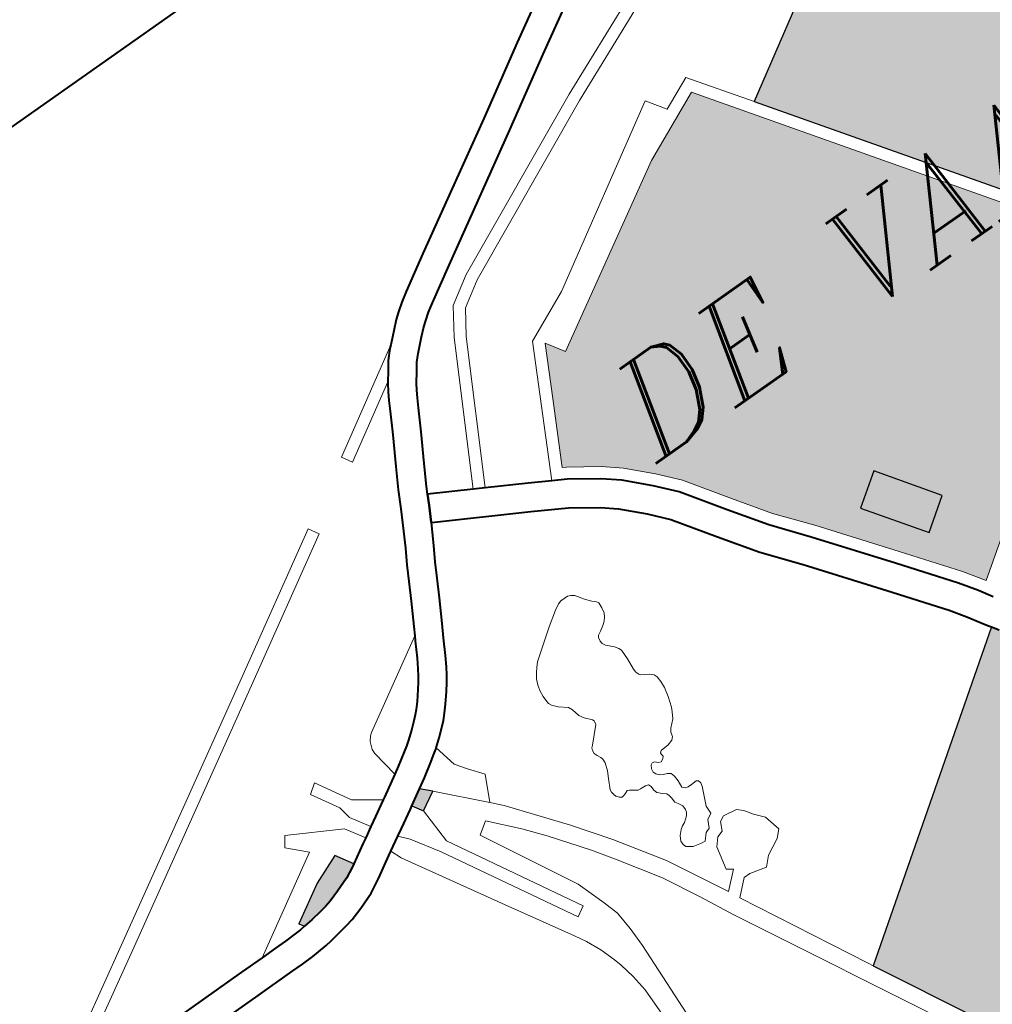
# Model space of a CAD drawing. Header units: metres. Extents: x 149090 to 149776, y 485756 to 486362.
# Tile 81 of 93: x 149567 to 149579, y 486319 to 486331. Entities that reach past the tile are written whole.
import ezdxf

# ---------------------------------------------------------------- set-up
doc = ezdxf.new("R2010")
doc.units = ezdxf.units.M
doc.header["$MEASUREMENT"] = 0
for name, color, linetype, lineweight in [('WVB-alg-onderhoek', 7, 'Continuous', 30), ('WVB-pen-brm-dik 018', 6, 'Continuous', 13), ('WVB-pen-dik 035', 1, 'Continuous', 40), ('WVB-raster-20%', 254, 'Continuous', 30), ('WVB-raster-60%', 253, 'Continuous', 30), ('WVB-tekst-dik 035', 1, 'Continuous', 40)]:
    doc.layers.add(name, color=color, linetype=linetype, lineweight=lineweight)
doc.styles.add('1 200   cursief   0.18', font='ITALICS.shx', dxfattribs={"height": 0.36})

# ---------------------------------------------------------------- blocks, each defined once
blk = doc.blocks.new('INZET')
at = {"layer": 'WVB-raster-20%'}
for points in [[(-0.089831, -0.01951), (-0.089993, -0.019246), (-0.0896, -0.019014), (-0.089361, -0.019252)], [(-0.093839, -0.020141), (-0.093916, -0.020011), (-0.092977, -0.019453), (-0.092229, -0.019149), (-0.091968, -0.019587), (-0.092024, -0.01962), (-0.092037, -0.019627), (-0.09232, -0.019772), (-0.092682, -0.019908), (-0.092972, -0.019998), (-0.09314, -0.020037), (-0.093309, -0.020067), (-0.093596, -0.020114), (-0.09375, -0.020134)], [(-0.07578, -0.021072), (-0.076806, -0.019615), (-0.076017, -0.019059), (-0.074991, -0.020516)]]:
    blk.add_hatch(color=256, dxfattribs=at).paths.add_polyline_path(points)
at = {"layer": 'WVB-raster-60%', "ltscale": 0.5, "extrusion": (0, 0, -1)}
blk.add_hatch(color=256, dxfattribs=at).paths.add_polyline_path([(0.068513, -0.016595), (0.06833, -0.016453), (0.062382, -0.012925), (0.061949, -0.012669), (0.06217, -0.012286), (0.06293, -0.010942), (0.06249, -0.010681), (0.064964, -0.006385), (0.065563, -0.005305), (0.067223, -0.006321), (0.067558, -0.005708), (0.070268, -0.007284), (0.069881, -0.007948), (0.073196, -0.009976)])
at = {"layer": 'WVB-raster-60%'}
h = blk.add_hatch(color=256, dxfattribs=at)
h.paths.add_polyline_path([(-0.075314, -0.022836), (-0.075661, -0.022324), (-0.076645, -0.021031), (-0.077965, -0.019314), (-0.078642, -0.018479), (-0.079252, -0.017601), (-0.079973, -0.016549), (-0.080422, -0.016036), (-0.080987, -0.01547), (-0.081413, -0.015126), (-0.082113, -0.014644), (-0.082201, -0.014594), (-0.08212, -0.014437), (-0.08142, -0.013081), (-0.080796, -0.011872), (-0.080789, -0.011868), (-0.080504, -0.012317), (-0.076083, -0.009712), (-0.074322, -0.008905), (-0.068078, -0.017729)])
h.paths.add_polyline_path([(-0.07578, -0.021072), (-0.076806, -0.019615), (-0.076017, -0.019059), (-0.074991, -0.020516)], flags=16)
blk.add_hatch(color=256, dxfattribs=at).paths.add_polyline_path([(-0.079648, -0.034484), (-0.08056, -0.033173), (-0.080681, -0.032915), (-0.081667, -0.031474), (-0.083013, -0.028955), (-0.075862, -0.023841), (-0.07575, -0.02401), (-0.075595, -0.024235), (-0.075286, -0.02467), (-0.075214, -0.024769), (-0.075107, -0.024914), (-0.074839, -0.025284), (-0.074743, -0.025393), (-0.074621, -0.025509), (-0.074493, -0.025614), (-0.074376, -0.025706), (-0.074283, -0.025765), (-0.074093, -0.025865), (-0.073846, -0.025948), (-0.07368, -0.025989), (-0.073045, -0.026168), (-0.072918, -0.026203), (-0.072719, -0.026266), (-0.072667, -0.026289), (-0.072522, -0.026365), (-0.072411, -0.026444), (-0.072319, -0.026524), (-0.072235, -0.026615), (-0.072055, -0.026857), (-0.071814, -0.027213), (-0.071696, -0.027386), (-0.071383, -0.027809), (-0.071061, -0.028265), (-0.071009, -0.028338), (-0.073001, -0.029768)])
at = {"layer": 'WVB-pen-brm-dik 018'}
for p, q in [((-0.068133, 0), (-0.125202, 0)), ((-0.077107, -0.005452), (-0.075634, -0.004579)), ((-0.075278, -0.005182), (-0.076749, -0.006053)), ((-0.078847, -0.006496), (-0.077107, -0.005452)), ((-0.073516, -0.005809), (-0.076798, -0.007218)), ((-0.076798, -0.007218), (-0.073516, -0.005809)), ((-0.073057, -0.005922), (-0.076674, -0.007491)), ((-0.076674, -0.007491), (-0.073057, -0.005922)), ((-0.076749, -0.006053), (-0.078488, -0.007097)), ((-0.080468, -0.007459), (-0.078847, -0.006496)), ((-0.076798, -0.007218), (-0.081401, -0.009375)), ((-0.081401, -0.009375), (-0.076798, -0.007218)), ((-0.078488, -0.007097), (-0.080112, -0.008062)), ((-0.081969, -0.008342), (-0.080468, -0.007459)), ((-0.076674, -0.007491), (-0.081258, -0.009639)), ((-0.081258, -0.009639), (-0.076674, -0.007491)), ((-0.069881, -0.007948), (-0.073196, -0.009976)), ((-0.080112, -0.008062), (-0.08161, -0.008943)), ((-0.082841, -0.008869), (-0.081969, -0.008342)), ((-0.079735, -0.011056), (-0.075364, -0.008422)), ((-0.075364, -0.008422), (-0.079735, -0.011056)), ((-0.075364, -0.008422), (-0.075045, -0.008906)), ((-0.075045, -0.008906), (-0.075364, -0.008422)), ((-0.075045, -0.008906), (-0.074221, -0.008529)), ((-0.074221, -0.008529), (-0.075045, -0.008906)), ((-0.074221, -0.008529), (-0.073196, -0.009976)), ((-0.073196, -0.009976), (-0.074221, -0.008529)), ((-0.083078, -0.00902), (-0.082841, -0.008869)), ((-0.076083, -0.009712), (-0.074322, -0.008905)), ((-0.074322, -0.008905), (-0.068078, -0.017729)), ((-0.083279, -0.009168), (-0.083078, -0.00902)), ((-0.08161, -0.008943), (-0.082472, -0.009464)), ((-0.083646, -0.00948), (-0.083435, -0.009289)), ((-0.083435, -0.009289), (-0.083279, -0.009168)), ((-0.081401, -0.009375), (-0.082098, -0.009811)), ((-0.082098, -0.009811), (-0.081401, -0.009375)), ((-0.083906, -0.009718), (-0.083646, -0.00948)), ((-0.082683, -0.009598), (-0.082856, -0.009725)), ((-0.082472, -0.009464), (-0.082683, -0.009598)), ((-0.081258, -0.009639), (-0.081885, -0.010031)), ((-0.081885, -0.010031), (-0.081258, -0.009639)), ((-0.086478, -0.011272), (-0.083906, -0.009718)), ((-0.083906, -0.009718), (-0.086478, -0.011272)), ((-0.084172, -0.009995), (-0.083974, -0.009781)), ((-0.083974, -0.009781), (-0.083906, -0.009718)), ((-0.082984, -0.009826), (-0.083174, -0.009997)), ((-0.082856, -0.009725), (-0.082984, -0.009826)), ((-0.082098, -0.009811), (-0.082534, -0.010465)), ((-0.082534, -0.010465), (-0.082098, -0.009811)), ((-0.080504, -0.012317), (-0.076083, -0.009712)), ((-0.084324, -0.010209), (-0.084172, -0.009995)), ((-0.083174, -0.009997), (-0.08348, -0.010278)), ((-0.081885, -0.010031), (-0.082276, -0.010619)), ((-0.082276, -0.010619), (-0.081885, -0.010031)), ((-0.073196, -0.009976), (-0.068513, -0.016595)), ((-0.068513, -0.016595), (-0.073196, -0.009976)), ((-0.084481, -0.010416), (-0.084324, -0.010209)), ((-0.08348, -0.010278), (-0.083628, -0.010437)), ((-0.084481, -0.010416), (-0.086323, -0.011529)), ((-0.086323, -0.011529), (-0.084481, -0.010416)), ((-0.084617, -0.010625), (-0.084504, -0.010447)), ((-0.084504, -0.010447), (-0.084481, -0.010416)), ((-0.082534, -0.010465), (-0.084294, -0.01377)), ((-0.084294, -0.01377), (-0.082534, -0.010465)), ((-0.083628, -0.010437), (-0.08376, -0.010623)), ((-0.084852, -0.011033), (-0.084726, -0.010804)), ((-0.084726, -0.010804), (-0.084617, -0.010625)), ((-0.082276, -0.010619), (-0.084031, -0.013914)), ((-0.084031, -0.013914), (-0.082276, -0.010619)), ((-0.083929, -0.010847), (-0.084022, -0.010994)), ((-0.08376, -0.010623), (-0.083929, -0.010847)), ((-0.085132, -0.011545), (-0.084852, -0.011033)), ((-0.084022, -0.010994), (-0.08412, -0.011155)), ((-0.081015, -0.011642), (-0.079735, -0.011056)), ((-0.079735, -0.011056), (-0.081015, -0.011642)), ((-0.086323, -0.011529), (-0.086478, -0.011272)), ((-0.086478, -0.011272), (-0.086323, -0.011529)), ((-0.08412, -0.011155), (-0.084239, -0.01137)), ((-0.085521, -0.012223), (-0.085132, -0.011545)), ((-0.084239, -0.01137), (-0.084521, -0.011887)), ((-0.082599, -0.014711), (-0.081015, -0.011642)), ((-0.081015, -0.011642), (-0.082599, -0.014711)), ((-0.084521, -0.011887), (-0.084911, -0.012568)), ((-0.08142, -0.013081), (-0.080796, -0.011872)), ((-0.080796, -0.011872), (-0.080789, -0.011868)), ((-0.080789, -0.011868), (-0.080504, -0.012317)), ((-0.091581, -0.014273), (-0.088157, -0.012237)), ((-0.088157, -0.012237), (-0.091581, -0.014273)), ((-0.088157, -0.012237), (-0.088004, -0.012495)), ((-0.088004, -0.012495), (-0.088157, -0.012237)), ((-0.0858, -0.012724), (-0.085521, -0.012223)), ((-0.088004, -0.012495), (-0.091428, -0.014531)), ((-0.091428, -0.014531), (-0.088004, -0.012495)), ((-0.08602, -0.013142), (-0.0858, -0.012724)), ((-0.084911, -0.012568), (-0.085184, -0.013057)), ((-0.086211, -0.013507), (-0.08602, -0.013142)), ((-0.085184, -0.013057), (-0.085275, -0.013231)), ((-0.085275, -0.013231), (-0.084294, -0.01377)), ((-0.08212, -0.014437), (-0.08142, -0.013081)), ((-0.086483, -0.013996), (-0.086211, -0.013507)), ((-0.085601, -0.01385), (-0.085875, -0.014343)), ((-0.083448, -0.015032), (-0.085601, -0.01385)), ((-0.084294, -0.01377), (-0.084031, -0.013914)), ((-0.084031, -0.013914), (-0.083106, -0.014422)), ((-0.08669, -0.014352), (-0.086483, -0.013996)), ((-0.09776, -0.017928), (-0.091581, -0.014273)), ((-0.091581, -0.014273), (-0.09776, -0.017928)), ((-0.086881, -0.014708), (-0.08669, -0.014352)), ((-0.085875, -0.014343), (-0.086079, -0.014693)), ((-0.083106, -0.014422), (-0.082599, -0.014711)), ((-0.082201, -0.014594), (-0.08212, -0.014437)), ((-0.091428, -0.014531), (-0.097608, -0.018186)), ((-0.097608, -0.018186), (-0.091428, -0.014531)), ((-0.087114, -0.015133), (-0.086881, -0.014708)), ((-0.086079, -0.014693), (-0.086267, -0.015045)), ((-0.082599, -0.014711), (-0.082273, -0.014898)), ((-0.082113, -0.014644), (-0.082201, -0.014594)), ((-0.081413, -0.015126), (-0.082113, -0.014644)), ((-0.082273, -0.014898), (-0.081593, -0.015367)), ((-0.087419, -0.01568), (-0.087114, -0.015133)), ((-0.086267, -0.015045), (-0.086502, -0.015472)), ((-0.082646, -0.015491), (-0.083448, -0.015032)), ((-0.080987, -0.01547), (-0.081413, -0.015126)), ((-0.081593, -0.015367), (-0.081188, -0.015694)), ((-0.086502, -0.015472), (-0.086808, -0.016021)), ((-0.082012, -0.015928), (-0.082646, -0.015491)), ((-0.080422, -0.016036), (-0.080987, -0.01547)), ((-0.089759, -0.017208), (-0.087534, -0.015885)), ((-0.087534, -0.015885), (-0.089759, -0.017208)), ((-0.087593, -0.015989), (-0.087534, -0.015885)), ((-0.087534, -0.015885), (-0.087419, -0.01568)), ((-0.081188, -0.015694), (-0.080641, -0.016241)), ((-0.087801, -0.016361), (-0.087593, -0.015989)), ((-0.086808, -0.016021), (-0.086982, -0.016331)), ((-0.081657, -0.016215), (-0.082012, -0.015928)), ((-0.079973, -0.016549), (-0.080422, -0.016036)), ((-0.087934, -0.016584), (-0.087801, -0.016361)), ((-0.086982, -0.016331), (-0.087195, -0.016711)), ((-0.081153, -0.016719), (-0.081657, -0.016215)), ((-0.080641, -0.016241), (-0.080211, -0.016733)), ((-0.088028, -0.016736), (-0.087934, -0.016584)), ((-0.079252, -0.017601), (-0.079973, -0.016549)), ((-0.088227, -0.017005), (-0.088112, -0.016858)), ((-0.088112, -0.016858), (-0.088028, -0.016736)), ((-0.087195, -0.016711), (-0.087335, -0.016947)), ((-0.080765, -0.017163), (-0.081153, -0.016719)), ((-0.080211, -0.016733), (-0.079499, -0.017772)), ((-0.088414, -0.01723), (-0.088227, -0.017005)), ((-0.087441, -0.017119), (-0.087547, -0.017273)), ((-0.087335, -0.016947), (-0.087441, -0.017119)), ((-0.089919, -0.017368), (-0.08983, -0.017263)), ((-0.08983, -0.017263), (-0.089919, -0.017368)), ((-0.08983, -0.017263), (-0.089759, -0.017208)), ((-0.089759, -0.017208), (-0.08983, -0.017263)), ((-0.088546, -0.017378), (-0.088414, -0.01723)), ((-0.087547, -0.017273), (-0.087683, -0.017445)), ((-0.08435, -0.017354), (-0.084718, -0.0176)), ((-0.08435, -0.017354), (-0.084718, -0.0176)), ((-0.084199, -0.01727), (-0.08435, -0.017354)), ((-0.084199, -0.01727), (-0.08435, -0.017354)), ((-0.084112, -0.017246), (-0.084199, -0.01727)), ((-0.084112, -0.017246), (-0.084199, -0.01727)), ((-0.083911, -0.017246), (-0.084112, -0.017246)), ((-0.083911, -0.017246), (-0.084112, -0.017246)), ((-0.083834, -0.017279), (-0.083911, -0.017246)), ((-0.083834, -0.017279), (-0.083911, -0.017246)), ((-0.083757, -0.017333), (-0.083834, -0.017279)), ((-0.083757, -0.017333), (-0.083834, -0.017279)), ((-0.083611, -0.017543), (-0.083757, -0.017333)), ((-0.083611, -0.017543), (-0.083757, -0.017333)), ((-0.080075, -0.018169), (-0.080765, -0.017163)), ((-0.09186, -0.017587), (-0.091615, -0.017412)), ((-0.091615, -0.017412), (-0.09186, -0.017587)), ((-0.091461, -0.018269), (-0.09186, -0.017587)), ((-0.09186, -0.017587), (-0.091461, -0.018269)), ((-0.091615, -0.017412), (-0.09111, -0.018275)), ((-0.09111, -0.018275), (-0.091615, -0.017412)), ((-0.089993, -0.017676), (-0.08999, -0.017556)), ((-0.08999, -0.017556), (-0.089993, -0.017676)), ((-0.08999, -0.017556), (-0.089919, -0.017368)), ((-0.089919, -0.017368), (-0.08999, -0.017556)), ((-0.088928, -0.017728), (-0.088747, -0.017571)), ((-0.088747, -0.017571), (-0.088637, -0.017473)), ((-0.088637, -0.017473), (-0.088546, -0.017378)), ((-0.087683, -0.017445), (-0.087883, -0.017687)), ((-0.084718, -0.0176), (-0.085175, -0.017935)), ((-0.084718, -0.0176), (-0.085175, -0.017935)), ((-0.083494, -0.017687), (-0.083611, -0.017543)), ((-0.083494, -0.017687), (-0.083611, -0.017543)), ((-0.078642, -0.018479), (-0.079252, -0.017601)), ((-0.089886, -0.01837), (-0.089993, -0.017676)), ((-0.089993, -0.017676), (-0.089886, -0.01837)), ((-0.089126, -0.017883), (-0.088928, -0.017728)), ((-0.087883, -0.017687), (-0.088031, -0.017852)), ((-0.083414, -0.017765), (-0.083494, -0.017687)), ((-0.083414, -0.017765), (-0.083494, -0.017687)), ((-0.08338, -0.017825), (-0.083414, -0.017765)), ((-0.08338, -0.017825), (-0.083414, -0.017765)), ((-0.083392, -0.01796), (-0.08338, -0.017825)), ((-0.083392, -0.01796), (-0.08338, -0.017825)), ((-0.079499, -0.017772), (-0.078882, -0.018659)), ((-0.068078, -0.017729), (-0.075314, -0.022836)), ((-0.102, -0.02043), (-0.09776, -0.017928)), ((-0.09776, -0.017928), (-0.102, -0.02043)), ((-0.093126, -0.018293), (-0.09295, -0.01805)), ((-0.09295, -0.01805), (-0.093126, -0.018293)), ((-0.09295, -0.01805), (-0.091657, -0.018753)), ((-0.091657, -0.018753), (-0.09295, -0.01805)), ((-0.089706, -0.018264), (-0.08938, -0.018059)), ((-0.08938, -0.018059), (-0.089256, -0.017971)), ((-0.089256, -0.017971), (-0.089126, -0.017883)), ((-0.088151, -0.017979), (-0.088286, -0.018097)), ((-0.088031, -0.017852), (-0.088151, -0.017979)), ((-0.085175, -0.017935), (-0.08544, -0.018139)), ((-0.085175, -0.017935), (-0.08544, -0.018139)), ((-0.083417, -0.018095), (-0.083392, -0.01796)), ((-0.083417, -0.018095), (-0.083392, -0.01796)), ((-0.097608, -0.018186), (-0.101085, -0.020238)), ((-0.101085, -0.020238), (-0.097608, -0.018186)), ((-0.092691, -0.01873), (-0.093126, -0.018293)), ((-0.093126, -0.018293), (-0.092691, -0.01873)), ((-0.0914, -0.018599), (-0.091461, -0.018269)), ((-0.091461, -0.018269), (-0.0914, -0.018599)), ((-0.09111, -0.018275), (-0.090477, -0.018718)), ((-0.090477, -0.018718), (-0.09111, -0.018275)), ((-0.089886, -0.01837), (-0.089706, -0.018264)), ((-0.088483, -0.018269), (-0.088687, -0.018428)), ((-0.088286, -0.018097), (-0.088483, -0.018269)), ((-0.085536, -0.018241), (-0.085607, -0.018331)), ((-0.085536, -0.018241), (-0.085607, -0.018331)), ((-0.08544, -0.018139), (-0.085536, -0.018241)), ((-0.08544, -0.018139), (-0.085536, -0.018241)), ((-0.083621, -0.018333), (-0.083531, -0.018264)), ((-0.083621, -0.018333), (-0.083531, -0.018264)), ((-0.083531, -0.018264), (-0.083466, -0.018188)), ((-0.083531, -0.018264), (-0.083466, -0.018188)), ((-0.083466, -0.018188), (-0.083417, -0.018095)), ((-0.083466, -0.018188), (-0.083417, -0.018095)), ((-0.079442, -0.01908), (-0.080075, -0.018169)), ((-0.090418, -0.018684), (-0.089886, -0.01837)), ((-0.088857, -0.018545), (-0.08899, -0.018641)), ((-0.088714, -0.01845), (-0.088857, -0.018545)), ((-0.088687, -0.018428), (-0.088714, -0.01845)), ((-0.088554, -0.019011), (-0.088687, -0.018428)), ((-0.088687, -0.018428), (-0.088554, -0.019011)), ((-0.085697, -0.01846), (-0.085762, -0.01861)), ((-0.085697, -0.01846), (-0.085762, -0.01861)), ((-0.085607, -0.018331), (-0.085697, -0.01846)), ((-0.085607, -0.018331), (-0.085697, -0.01846)), ((-0.083896, -0.018603), (-0.08388, -0.01851)), ((-0.083896, -0.018603), (-0.08388, -0.01851)), ((-0.08388, -0.01851), (-0.083846, -0.018459)), ((-0.08388, -0.01851), (-0.083846, -0.018459)), ((-0.083846, -0.018459), (-0.083751, -0.018411)), ((-0.083846, -0.018459), (-0.083751, -0.018411)), ((-0.083751, -0.018411), (-0.083621, -0.018333)), ((-0.083751, -0.018411), (-0.083621, -0.018333)), ((-0.077965, -0.019314), (-0.078642, -0.018479)), ((-0.095132, -0.02017), (-0.092691, -0.01873)), ((-0.092691, -0.01873), (-0.095132, -0.02017)), ((-0.091657, -0.018753), (-0.091363, -0.019231)), ((-0.091363, -0.019231), (-0.091657, -0.018753)), ((-0.091103, -0.019081), (-0.0914, -0.018599)), ((-0.0914, -0.018599), (-0.091103, -0.019081)), ((-0.090869, -0.018945), (-0.090477, -0.018718)), ((-0.090477, -0.018718), (-0.090418, -0.018684)), ((-0.08899, -0.018641), (-0.089342, -0.018862)), ((-0.085802, -0.018763), (-0.085818, -0.01891)), ((-0.085802, -0.018763), (-0.085818, -0.01891)), ((-0.085762, -0.01861), (-0.085802, -0.018763)), ((-0.085762, -0.01861), (-0.085802, -0.018763)), ((-0.08389, -0.018684), (-0.083896, -0.018603)), ((-0.08389, -0.018684), (-0.083896, -0.018603)), ((-0.083846, -0.018756), (-0.08389, -0.018684)), ((-0.083846, -0.018756), (-0.08389, -0.018684)), ((-0.083686, -0.018921), (-0.083846, -0.018756)), ((-0.083686, -0.018921), (-0.083846, -0.018756)), ((-0.078882, -0.018659), (-0.078201, -0.0195)), ((-0.091103, -0.019081), (-0.090869, -0.018945)), ((-0.089342, -0.018862), (-0.0896, -0.019014)), ((-0.0896, -0.019014), (-0.089361, -0.019252)), ((-0.088353, -0.019289), (-0.088554, -0.019011)), ((-0.088554, -0.019011), (-0.088353, -0.019289)), ((-0.085818, -0.01891), (-0.085818, -0.019018)), ((-0.085818, -0.01891), (-0.085818, -0.019018)), ((-0.085818, -0.019018), (-0.085805, -0.019123)), ((-0.085818, -0.019018), (-0.085805, -0.019123)), ((-0.083624, -0.019013), (-0.083686, -0.018921)), ((-0.083624, -0.019013), (-0.083686, -0.018921)), ((-0.083599, -0.019088), (-0.083624, -0.019013)), ((-0.083599, -0.019088), (-0.083624, -0.019013)), ((-0.092977, -0.019453), (-0.092229, -0.019149)), ((-0.092229, -0.019149), (-0.091968, -0.019587)), ((-0.091504, -0.019313), (-0.091363, -0.019231)), ((-0.091363, -0.019231), (-0.091103, -0.019081)), ((-0.090065, -0.019288), (-0.090518, -0.019551)), ((-0.089993, -0.019246), (-0.090065, -0.019288)), ((-0.089831, -0.01951), (-0.089993, -0.019246)), ((-0.089361, -0.019252), (-0.089831, -0.01951)), ((-0.089361, -0.019252), (-0.088381, -0.020281)), ((-0.088381, -0.020281), (-0.089361, -0.019252)), ((-0.088075, -0.019642), (-0.088353, -0.019289)), ((-0.088353, -0.019289), (-0.088075, -0.019642)), ((-0.085805, -0.019123), (-0.085771, -0.019201)), ((-0.085805, -0.019123), (-0.085771, -0.019201)), ((-0.085771, -0.019201), (-0.085663, -0.019324)), ((-0.085771, -0.019201), (-0.085663, -0.019324)), ((-0.083596, -0.019342), (-0.083599, -0.019088)), ((-0.083596, -0.019342), (-0.083599, -0.019088)), ((-0.07875, -0.019934), (-0.079442, -0.01908)), ((-0.093916, -0.020011), (-0.092977, -0.019453)), ((-0.091968, -0.019587), (-0.091504, -0.019313)), ((-0.089791, -0.020437), (-0.089831, -0.01951)), ((-0.089831, -0.01951), (-0.089791, -0.020437)), ((-0.085663, -0.019324), (-0.085465, -0.019486)), ((-0.085663, -0.019324), (-0.085465, -0.019486)), ((-0.085465, -0.019486), (-0.085415, -0.019588)), ((-0.085465, -0.019486), (-0.085415, -0.019588)), ((-0.083621, -0.019635), (-0.083596, -0.019342)), ((-0.083621, -0.019635), (-0.083596, -0.019342)), ((-0.078201, -0.0195), (-0.076883, -0.021214)), ((-0.076645, -0.021031), (-0.077965, -0.019314)), ((-0.090697, -0.019655), (-0.091046, -0.019857)), ((-0.090518, -0.019551), (-0.090697, -0.019655)), ((-0.090697, -0.019655), (-0.090498, -0.019889)), ((-0.090498, -0.019889), (-0.090697, -0.019655)), ((-0.088381, -0.020281), (-0.088075, -0.019642)), ((-0.088075, -0.019642), (-0.088381, -0.020281)), ((-0.085415, -0.019588), (-0.085369, -0.019795)), ((-0.085415, -0.019588), (-0.085369, -0.019795)), ((-0.083621, -0.019731), (-0.083621, -0.019635)), ((-0.083621, -0.019731), (-0.083621, -0.019635)), ((-0.083587, -0.019812), (-0.083621, -0.019731)), ((-0.083587, -0.019812), (-0.083621, -0.019731)), ((-0.093839, -0.020141), (-0.093916, -0.020011)), ((-0.091151, -0.019917), (-0.091668, -0.020223)), ((-0.091046, -0.019857), (-0.091151, -0.019917)), ((-0.091046, -0.019857), (-0.090941, -0.020134)), ((-0.090941, -0.020134), (-0.091046, -0.019857)), ((-0.090498, -0.019889), (-0.090052, -0.020584)), ((-0.090052, -0.020584), (-0.090498, -0.019889)), ((-0.085369, -0.019795), (-0.085301, -0.019915)), ((-0.085369, -0.019795), (-0.085301, -0.019915)), ((-0.085301, -0.019915), (-0.085162, -0.020071)), ((-0.085301, -0.019915), (-0.085162, -0.020071)), ((-0.083553, -0.019854), (-0.083587, -0.019812)), ((-0.083553, -0.019854), (-0.083587, -0.019812)), ((-0.083478, -0.019899), (-0.083553, -0.019854)), ((-0.083478, -0.019899), (-0.083553, -0.019854)), ((-0.083373, -0.019965), (-0.083478, -0.019899)), ((-0.083373, -0.019965), (-0.083478, -0.019899)), ((-0.08329, -0.020046), (-0.083373, -0.019965)), ((-0.08329, -0.020046), (-0.083373, -0.019965)), ((-0.077439, -0.021639), (-0.07875, -0.019934)), ((-0.098034, -0.020178), (-0.095744, -0.02017)), ((-0.095744, -0.02017), (-0.095132, -0.02017)), ((-0.095132, -0.02017), (-0.094732, -0.02017)), ((-0.094732, -0.02017), (-0.094424, -0.02017)), ((-0.094424, -0.02017), (-0.094132, -0.020162)), ((-0.094132, -0.020162), (-0.093966, -0.020152)), ((-0.093966, -0.020152), (-0.093839, -0.020141)), ((-0.091699, -0.020241), (-0.092037, -0.020414)), ((-0.091668, -0.020223), (-0.091699, -0.020241)), ((-0.090941, -0.020134), (-0.089568, -0.022454)), ((-0.089568, -0.022454), (-0.090941, -0.020134)), ((-0.085156, -0.020212), (-0.085514, -0.020578)), ((-0.085156, -0.020212), (-0.085514, -0.020578)), ((-0.085162, -0.020071), (-0.085143, -0.020119)), ((-0.085162, -0.020071), (-0.085143, -0.020119)), ((-0.085143, -0.020119), (-0.085156, -0.020212)), ((-0.085143, -0.020119), (-0.085156, -0.020212)), ((-0.083259, -0.020123), (-0.08329, -0.020046)), ((-0.083259, -0.020123), (-0.08329, -0.020046)), ((-0.083247, -0.02027), (-0.083259, -0.020123)), ((-0.083247, -0.02027), (-0.083259, -0.020123)), ((-0.092037, -0.020414), (-0.092455, -0.02057)), ((-0.087971, -0.023668), (-0.089791, -0.020437)), ((-0.089791, -0.020437), (-0.087971, -0.023668)), ((-0.088133, -0.020542), (-0.088381, -0.020281)), ((-0.088381, -0.020281), (-0.088133, -0.020542)), ((-0.083312, -0.020672), (-0.083259, -0.020441)), ((-0.083312, -0.020672), (-0.083259, -0.020441)), ((-0.083259, -0.020441), (-0.083247, -0.02027)), ((-0.083259, -0.020441), (-0.083247, -0.02027)), ((-0.093, -0.020723), (-0.093191, -0.020757)), ((-0.09279, -0.020675), (-0.093, -0.020723)), ((-0.092455, -0.02057), (-0.09279, -0.020675)), ((-0.090052, -0.020584), (-0.088232, -0.023815)), ((-0.088232, -0.023815), (-0.090052, -0.020584)), ((-0.089038, -0.020798), (-0.088728, -0.020588)), ((-0.088728, -0.020588), (-0.089038, -0.020798)), ((-0.088728, -0.020588), (-0.088113, -0.021253)), ((-0.088113, -0.021253), (-0.088728, -0.020588)), ((-0.087089, -0.021874), (-0.088133, -0.020542)), ((-0.088133, -0.020542), (-0.087089, -0.021874)), ((-0.085594, -0.020686), (-0.085597, -0.02077)), ((-0.085594, -0.020686), (-0.085597, -0.02077)), ((-0.085566, -0.020623), (-0.085594, -0.020686)), ((-0.085566, -0.020623), (-0.085594, -0.020686)), ((-0.085514, -0.020578), (-0.085566, -0.020623)), ((-0.085514, -0.020578), (-0.085566, -0.020623)), ((-0.083395, -0.020933), (-0.083312, -0.020672)), ((-0.083395, -0.020933), (-0.083312, -0.020672)), ((-0.095743, -0.02087), (-0.098029, -0.020878)), ((-0.094732, -0.02087), (-0.095743, -0.02087)), ((-0.094415, -0.02087), (-0.094732, -0.02087)), ((-0.094101, -0.020862), (-0.094415, -0.02087)), ((-0.093916, -0.02085), (-0.094101, -0.020862)), ((-0.093676, -0.02083), (-0.093916, -0.02085)), ((-0.093495, -0.020807), (-0.093676, -0.02083)), ((-0.093191, -0.020757), (-0.093495, -0.020807)), ((-0.087766, -0.023158), (-0.089038, -0.020798)), ((-0.089038, -0.020798), (-0.087766, -0.023158)), ((-0.085597, -0.02077), (-0.085573, -0.020851)), ((-0.085597, -0.02077), (-0.085573, -0.020851)), ((-0.085573, -0.020851), (-0.085523, -0.020941)), ((-0.085573, -0.020851), (-0.085523, -0.020941)), ((-0.085523, -0.020941), (-0.085505, -0.021004)), ((-0.085523, -0.020941), (-0.085505, -0.021004)), ((-0.083454, -0.021038), (-0.083395, -0.020933)), ((-0.083454, -0.021038), (-0.083395, -0.020933)), ((-0.085517, -0.021112), (-0.085582, -0.021304)), ((-0.085517, -0.021112), (-0.085582, -0.021304)), ((-0.085505, -0.021004), (-0.085517, -0.021112)), ((-0.085505, -0.021004), (-0.085517, -0.021112)), ((-0.083707, -0.021344), (-0.08354, -0.021185)), ((-0.083707, -0.021344), (-0.08354, -0.021185)), ((-0.08354, -0.021185), (-0.083454, -0.021038)), ((-0.08354, -0.021185), (-0.083454, -0.021038)), ((-0.076883, -0.021214), (-0.075905, -0.022499)), ((-0.075661, -0.022324), (-0.076645, -0.021031)), ((-0.088113, -0.021253), (-0.087703, -0.021753)), ((-0.087703, -0.021753), (-0.088113, -0.021253)), ((-0.085582, -0.021304), (-0.085669, -0.021472)), ((-0.085582, -0.021304), (-0.085669, -0.021472)), ((-0.083793, -0.021533), (-0.083763, -0.021428)), ((-0.083793, -0.021533), (-0.083763, -0.021428)), ((-0.083763, -0.021428), (-0.083707, -0.021344)), ((-0.083763, -0.021428), (-0.083707, -0.021344)), ((-0.085669, -0.021472), (-0.085795, -0.021721)), ((-0.085669, -0.021472), (-0.085795, -0.021721)), ((-0.084266, -0.021692), (-0.084223, -0.021656)), ((-0.084266, -0.021692), (-0.084223, -0.021656)), ((-0.084266, -0.02174), (-0.084266, -0.021692)), ((-0.084266, -0.02174), (-0.084266, -0.021692)), ((-0.084223, -0.021656), (-0.084, -0.021644)), ((-0.084223, -0.021656), (-0.084, -0.021644)), ((-0.084, -0.021644), (-0.083861, -0.021602)), ((-0.084, -0.021644), (-0.083861, -0.021602)), ((-0.083861, -0.021602), (-0.083793, -0.021533)), ((-0.083861, -0.021602), (-0.083793, -0.021533)), ((-0.076473, -0.022909), (-0.077439, -0.021639)), ((-0.087703, -0.021753), (-0.087021, -0.022664)), ((-0.087021, -0.022664), (-0.087703, -0.021753)), ((-0.086437, -0.022754), (-0.087089, -0.021874)), ((-0.087089, -0.021874), (-0.086437, -0.022754)), ((-0.085795, -0.021721), (-0.085805, -0.02179)), ((-0.085795, -0.021721), (-0.085805, -0.02179)), ((-0.085805, -0.02179), (-0.085789, -0.021865)), ((-0.085805, -0.02179), (-0.085789, -0.021865)), ((-0.085789, -0.021865), (-0.085771, -0.021931)), ((-0.085789, -0.021865), (-0.085771, -0.021931)), ((-0.085771, -0.021931), (-0.085715, -0.021996)), ((-0.085771, -0.021931), (-0.085715, -0.021996)), ((-0.084684, -0.021977), (-0.084668, -0.021887)), ((-0.084684, -0.021977), (-0.084668, -0.021887)), ((-0.084668, -0.021887), (-0.084619, -0.0218)), ((-0.084668, -0.021887), (-0.084619, -0.0218)), ((-0.084619, -0.0218), (-0.084572, -0.021779)), ((-0.084619, -0.0218), (-0.084572, -0.021779)), ((-0.084572, -0.021779), (-0.084504, -0.021797)), ((-0.084572, -0.021779), (-0.084504, -0.021797)), ((-0.084504, -0.021797), (-0.084445, -0.021851)), ((-0.084504, -0.021797), (-0.084445, -0.021851)), ((-0.084445, -0.021851), (-0.084374, -0.021881)), ((-0.084445, -0.021851), (-0.084374, -0.021881)), ((-0.084374, -0.021881), (-0.0843, -0.021845)), ((-0.084374, -0.021881), (-0.0843, -0.021845)), ((-0.0843, -0.021845), (-0.08426, -0.0218)), ((-0.0843, -0.021845), (-0.08426, -0.0218)), ((-0.08426, -0.0218), (-0.084266, -0.02174)), ((-0.08426, -0.0218), (-0.084266, -0.02174)), ((-0.085715, -0.021996), (-0.085659, -0.022035)), ((-0.085715, -0.021996), (-0.085659, -0.022035)), ((-0.085659, -0.022035), (-0.08561, -0.022035)), ((-0.085659, -0.022035), (-0.08561, -0.022035)), ((-0.08561, -0.022035), (-0.085554, -0.022014)), ((-0.08561, -0.022035), (-0.085554, -0.022014)), ((-0.085554, -0.022014), (-0.085464, -0.021972)), ((-0.085554, -0.022014), (-0.085464, -0.021972)), ((-0.085464, -0.021972), (-0.085409, -0.022005)), ((-0.085464, -0.021972), (-0.085409, -0.022005)), ((-0.085409, -0.022005), (-0.085242, -0.022125)), ((-0.085409, -0.022005), (-0.085242, -0.022125)), ((-0.085242, -0.022125), (-0.085171, -0.022131)), ((-0.085242, -0.022125), (-0.085171, -0.022131)), ((-0.085171, -0.022131), (-0.085029, -0.02214)), ((-0.085171, -0.022131), (-0.085029, -0.02214)), ((-0.085029, -0.02214), (-0.084961, -0.022164)), ((-0.085029, -0.02214), (-0.084961, -0.022164)), ((-0.084961, -0.022164), (-0.084927, -0.022233)), ((-0.084961, -0.022164), (-0.084927, -0.022233)), ((-0.084659, -0.022049), (-0.084684, -0.021977)), ((-0.084659, -0.022049), (-0.084684, -0.021977)), ((-0.0846, -0.022118), (-0.084659, -0.022049)), ((-0.0846, -0.022118), (-0.084659, -0.022049)), ((-0.084517, -0.022166), (-0.0846, -0.022118)), ((-0.084517, -0.022166), (-0.0846, -0.022118)), ((-0.084411, -0.022205), (-0.084517, -0.022166)), ((-0.084411, -0.022205), (-0.084517, -0.022166)), ((-0.084927, -0.022233), (-0.084924, -0.022346)), ((-0.084927, -0.022233), (-0.084924, -0.022346)), ((-0.084924, -0.022346), (-0.084896, -0.022436)), ((-0.084924, -0.022346), (-0.084896, -0.022436)), ((-0.084343, -0.022259), (-0.084411, -0.022205)), ((-0.084343, -0.022259), (-0.084411, -0.022205)), ((-0.084313, -0.022358), (-0.084343, -0.022259)), ((-0.084313, -0.022358), (-0.084343, -0.022259)), ((-0.084309, -0.022505), (-0.084313, -0.022358)), ((-0.084309, -0.022505), (-0.084313, -0.022358)), ((-0.075314, -0.022836), (-0.075661, -0.022324)), ((-0.089568, -0.022454), (-0.089517, -0.02254)), ((-0.089517, -0.02254), (-0.089568, -0.022454)), ((-0.089517, -0.02254), (-0.089262, -0.022971)), ((-0.089262, -0.022971), (-0.089517, -0.02254)), ((-0.087021, -0.022664), (-0.086642, -0.023225)), ((-0.086642, -0.023225), (-0.087021, -0.022664)), ((-0.084896, -0.022436), (-0.084801, -0.022535)), ((-0.084896, -0.022436), (-0.084801, -0.022535)), ((-0.084801, -0.022535), (-0.08472, -0.022604)), ((-0.084801, -0.022535), (-0.08472, -0.022604)), ((-0.08472, -0.022604), (-0.084689, -0.022669)), ((-0.08472, -0.022604), (-0.084689, -0.022669)), ((-0.084689, -0.022669), (-0.084677, -0.02275)), ((-0.084689, -0.022669), (-0.084677, -0.02275)), ((-0.084325, -0.022683), (-0.084309, -0.022505)), ((-0.084325, -0.022683), (-0.084309, -0.022505)), ((-0.075905, -0.022499), (-0.075612, -0.02293)), ((-0.085667, -0.023931), (-0.086437, -0.022754)), ((-0.086437, -0.022754), (-0.085667, -0.023931)), ((-0.084677, -0.02275), (-0.084671, -0.022882)), ((-0.084677, -0.02275), (-0.084671, -0.022882)), ((-0.084671, -0.022882), (-0.084624, -0.02296)), ((-0.084671, -0.022882), (-0.084624, -0.02296)), ((-0.084266, -0.022737), (-0.084325, -0.022683)), ((-0.084266, -0.022737), (-0.084325, -0.022683)), ((-0.084192, -0.022764), (-0.084266, -0.022737)), ((-0.084192, -0.022764), (-0.084266, -0.022737)), ((-0.08409, -0.022764), (-0.084192, -0.022764)), ((-0.08409, -0.022764), (-0.084192, -0.022764)), ((-0.083944, -0.022755), (-0.08409, -0.022764)), ((-0.083944, -0.022755), (-0.08409, -0.022764)), ((-0.083898, -0.022794), (-0.083944, -0.022755)), ((-0.083898, -0.022794), (-0.083944, -0.022755)), ((-0.083901, -0.022947), (-0.08388, -0.022866)), ((-0.083901, -0.022947), (-0.08388, -0.022866)), ((-0.08388, -0.022866), (-0.083898, -0.022794)), ((-0.08388, -0.022866), (-0.083898, -0.022794)), ((-0.076211, -0.023294), (-0.076473, -0.022909)), ((-0.089262, -0.022971), (-0.088569, -0.024142)), ((-0.088569, -0.024142), (-0.089262, -0.022971)), ((-0.084624, -0.02296), (-0.084569, -0.023071)), ((-0.084624, -0.02296), (-0.084569, -0.023071)), ((-0.084569, -0.023071), (-0.084563, -0.023182)), ((-0.084569, -0.023071), (-0.084563, -0.023182)), ((-0.084105, -0.023403), (-0.083901, -0.022947)), ((-0.084105, -0.023403), (-0.083901, -0.022947)), ((-0.075612, -0.02293), (-0.075405, -0.023267)), ((-0.087508, -0.023902), (-0.087766, -0.023158)), ((-0.087766, -0.023158), (-0.087508, -0.023902)), ((-0.086642, -0.023225), (-0.08599, -0.024226)), ((-0.08599, -0.024226), (-0.086642, -0.023225)), ((-0.084704, -0.023373), (-0.084769, -0.023424)), ((-0.084704, -0.023373), (-0.084769, -0.023424)), ((-0.084634, -0.023317), (-0.084704, -0.023373)), ((-0.084634, -0.023317), (-0.084704, -0.023373)), ((-0.084581, -0.023245), (-0.084634, -0.023317)), ((-0.084581, -0.023245), (-0.084634, -0.023317)), ((-0.084563, -0.023182), (-0.084581, -0.023245)), ((-0.084563, -0.023182), (-0.084581, -0.023245)), ((-0.076014, -0.023617), (-0.076211, -0.023294)), ((-0.085033, -0.023625), (-0.085107, -0.023745)), ((-0.085033, -0.023625), (-0.085107, -0.023745)), ((-0.084933, -0.02352), (-0.085033, -0.023625)), ((-0.084933, -0.02352), (-0.085033, -0.023625)), ((-0.084856, -0.023463), (-0.084933, -0.02352)), ((-0.084856, -0.023463), (-0.084933, -0.02352)), ((-0.084769, -0.023424), (-0.084856, -0.023463)), ((-0.084769, -0.023424), (-0.084856, -0.023463)), ((-0.084256, -0.023698), (-0.084108, -0.023616)), ((-0.084256, -0.023698), (-0.084108, -0.023616)), ((-0.084108, -0.023616), (-0.084105, -0.023403)), ((-0.084108, -0.023616), (-0.084105, -0.023403)), ((-0.075904, -0.023778), (-0.076014, -0.023617)), ((-0.088232, -0.023815), (-0.087971, -0.023668)), ((-0.087971, -0.023668), (-0.088232, -0.023815)), ((-0.085107, -0.023745), (-0.085107, -0.023847)), ((-0.085107, -0.023745), (-0.085107, -0.023847)), ((-0.085107, -0.023847), (-0.085082, -0.023928)), ((-0.085107, -0.023847), (-0.085082, -0.023928)), ((-0.08435, -0.023887), (-0.084256, -0.023698)), ((-0.08435, -0.023887), (-0.084256, -0.023698)), ((-0.083893, -0.02384), (-0.084029, -0.023915)), ((-0.084029, -0.023915), (-0.083893, -0.02384)), ((-0.083544, -0.0239), (-0.083893, -0.02384)), ((-0.083893, -0.02384), (-0.083544, -0.0239)), ((-0.083013, -0.028955), (-0.075862, -0.023841)), ((-0.075862, -0.023841), (-0.075904, -0.023778)), ((-0.087387, -0.024296), (-0.087508, -0.023902)), ((-0.087508, -0.023902), (-0.087387, -0.024296)), ((-0.084858, -0.025429), (-0.085667, -0.023931)), ((-0.085667, -0.023931), (-0.084858, -0.025429)), ((-0.085082, -0.023928), (-0.085023, -0.02397)), ((-0.085082, -0.023928), (-0.085023, -0.02397)), ((-0.085023, -0.02397), (-0.084931, -0.024027)), ((-0.085023, -0.02397), (-0.084931, -0.024027)), ((-0.084931, -0.024027), (-0.084717, -0.024078)), ((-0.084931, -0.024027), (-0.084717, -0.024078)), ((-0.084717, -0.024078), (-0.084618, -0.024089)), ((-0.084717, -0.024078), (-0.084618, -0.024089)), ((-0.084618, -0.024089), (-0.084474, -0.023932)), ((-0.084618, -0.024089), (-0.084474, -0.023932)), ((-0.084474, -0.023932), (-0.08435, -0.023887)), ((-0.084474, -0.023932), (-0.08435, -0.023887)), ((-0.084029, -0.023915), (-0.084135, -0.024128)), ((-0.084135, -0.024128), (-0.084029, -0.023915)), ((-0.083407, -0.024022), (-0.083544, -0.0239)), ((-0.083544, -0.0239), (-0.083407, -0.024022)), ((-0.083271, -0.024234), (-0.083407, -0.024022)), ((-0.083407, -0.024022), (-0.083271, -0.024234)), ((-0.088569, -0.024142), (-0.088408, -0.024426)), ((-0.088408, -0.024426), (-0.088569, -0.024142)), ((-0.087356, -0.024782), (-0.087387, -0.024296)), ((-0.087387, -0.024296), (-0.087356, -0.024782)), ((-0.08599, -0.024226), (-0.085505, -0.025136)), ((-0.085505, -0.025136), (-0.08599, -0.024226)), ((-0.084302, -0.024188), (-0.084469, -0.024371)), ((-0.084469, -0.024371), (-0.084302, -0.024188)), ((-0.084135, -0.024128), (-0.084302, -0.024188)), ((-0.084302, -0.024188), (-0.084135, -0.024128)), ((-0.083074, -0.024462), (-0.083271, -0.024234)), ((-0.083271, -0.024234), (-0.083074, -0.024462)), ((-0.088408, -0.024426), (-0.088243, -0.024796)), ((-0.088243, -0.024796), (-0.088408, -0.024426)), ((-0.084469, -0.024371), (-0.08459, -0.024947)), ((-0.08459, -0.024947), (-0.084469, -0.024371)), ((-0.082968, -0.024886), (-0.083074, -0.024462)), ((-0.083074, -0.024462), (-0.082968, -0.024886)), ((-0.088243, -0.024796), (-0.088111, -0.025174)), ((-0.088111, -0.025174), (-0.088243, -0.024796)), ((-0.087341, -0.025297), (-0.087356, -0.024782)), ((-0.087356, -0.024782), (-0.087341, -0.025297)), ((-0.084447, -0.025048), (-0.084858, -0.025429)), ((-0.084858, -0.025429), (-0.084447, -0.025048)), ((-0.08459, -0.024947), (-0.084447, -0.025048)), ((-0.084447, -0.025048), (-0.08459, -0.024947)), ((-0.083544, -0.025266), (-0.083135, -0.025053)), ((-0.083135, -0.025053), (-0.083544, -0.025266)), ((-0.083135, -0.025053), (-0.082968, -0.024886)), ((-0.082968, -0.024886), (-0.083135, -0.025053)), ((-0.088111, -0.025174), (-0.088049, -0.02539)), ((-0.088049, -0.02539), (-0.088111, -0.025174)), ((-0.087462, -0.028402), (-0.087341, -0.025297)), ((-0.087341, -0.025297), (-0.087462, -0.028402)), ((-0.085505, -0.025136), (-0.08508, -0.025971)), ((-0.08508, -0.025971), (-0.085505, -0.025136)), ((-0.083756, -0.025478), (-0.083544, -0.025266)), ((-0.083544, -0.025266), (-0.083756, -0.025478)), ((-0.088049, -0.02539), (-0.087966, -0.025782)), ((-0.087966, -0.025782), (-0.088049, -0.02539)), ((-0.084725, -0.025715), (-0.084348, -0.025372)), ((-0.084348, -0.025372), (-0.084725, -0.025715)), ((-0.084348, -0.025372), (-0.084181, -0.025372)), ((-0.084181, -0.025372), (-0.084348, -0.025372)), ((-0.084181, -0.025372), (-0.083756, -0.025478)), ((-0.083756, -0.025478), (-0.084181, -0.025372)), ((-0.087966, -0.025782), (-0.087915, -0.026221)), ((-0.087915, -0.026221), (-0.087966, -0.025782)), ((-0.083076, -0.028837), (-0.084725, -0.025715)), ((-0.084725, -0.025715), (-0.083076, -0.028837)), ((-0.08508, -0.025971), (-0.082082, -0.031556)), ((-0.082082, -0.031556), (-0.08508, -0.025971)), ((-0.087915, -0.026221), (-0.08792, -0.027053)), ((-0.08792, -0.027053), (-0.087915, -0.026221)), ((-0.083013, -0.028955), (-0.083076, -0.028837)), ((-0.083076, -0.028837), (-0.083013, -0.028955)), ((-0.081667, -0.031474), (-0.083013, -0.028955))]:
    blk.add_line(p, q, dxfattribs=at)
at = {"layer": 'WVB-pen-dik 035', "flags": 128}
for points in [[(-0.068133, 0), (-0.068331, -0.000142), (-0.068626, -0.000349), (-0.06907, -0.000656), (-0.069376, -0.000859), (-0.070901, -0.001787), (-0.072015, -0.002436), (-0.073141, -0.003101), (-0.074251, -0.003762), (-0.075634, -0.004579), (-0.077107, -0.005452), (-0.078847, -0.006496), (-0.080468, -0.007459), (-0.081969, -0.008342), (-0.082841, -0.008869), (-0.083078, -0.00902), (-0.083279, -0.009168), (-0.083435, -0.009289), (-0.083646, -0.00948), (-0.083906, -0.009718)], [(-0.085275, -0.013231), (-0.085184, -0.013057), (-0.084911, -0.012568), (-0.084521, -0.011887), (-0.084239, -0.01137), (-0.08412, -0.011155), (-0.084022, -0.010994), (-0.083929, -0.010847), (-0.08376, -0.010623), (-0.083628, -0.010437), (-0.08348, -0.010278), (-0.083174, -0.009997), (-0.082984, -0.009826), (-0.082856, -0.009725), (-0.082683, -0.009598), (-0.082472, -0.009464), (-0.08161, -0.008943), (-0.080112, -0.008062), (-0.078488, -0.007097), (-0.076749, -0.006053), (-0.075278, -0.005182)], [(-0.083906, -0.009718), (-0.083974, -0.009781), (-0.084172, -0.009995), (-0.084324, -0.010209), (-0.084481, -0.010416)], [(-0.084481, -0.010416), (-0.084504, -0.010447), (-0.084617, -0.010625), (-0.084726, -0.010804), (-0.084852, -0.011033), (-0.085132, -0.011545), (-0.085521, -0.012223), (-0.0858, -0.012724), (-0.08602, -0.013142)], [(-0.08602, -0.013142), (-0.086211, -0.013507), (-0.086483, -0.013996), (-0.08669, -0.014352), (-0.086881, -0.014708)], [(-0.0854, -0.013468), (-0.085275, -0.013231)], [(-0.085275, -0.013231), (-0.0854, -0.013468)], [(-0.084294, -0.01377), (-0.085275, -0.013231)], [(-0.085601, -0.01385), (-0.085595, -0.013839), (-0.0854, -0.013468)], [(-0.0854, -0.013468), (-0.085595, -0.013839), (-0.085601, -0.01385)], [(-0.086267, -0.015045), (-0.086079, -0.014693), (-0.085875, -0.014343), (-0.085601, -0.01385)], [(-0.085601, -0.01385), (-0.083448, -0.015032), (-0.082646, -0.015491), (-0.082012, -0.015928), (-0.081657, -0.016215), (-0.081153, -0.016719), (-0.080765, -0.017163), (-0.080075, -0.018169), (-0.079442, -0.01908), (-0.07875, -0.019934), (-0.077439, -0.021639), (-0.076473, -0.022909), (-0.076211, -0.023294)], [(-0.084031, -0.013914), (-0.084294, -0.01377)], [(-0.082599, -0.014711), (-0.083106, -0.014422), (-0.084031, -0.013914)], [(-0.086881, -0.014708), (-0.087114, -0.015133), (-0.087419, -0.01568), (-0.087534, -0.015885)], [(-0.075612, -0.02293), (-0.075905, -0.022499), (-0.076883, -0.021214), (-0.078201, -0.0195), (-0.078882, -0.018659), (-0.079499, -0.017772), (-0.080211, -0.016733), (-0.080641, -0.016241), (-0.081188, -0.015694), (-0.081593, -0.015367), (-0.082273, -0.014898), (-0.082599, -0.014711)], [(-0.086982, -0.016331), (-0.086808, -0.016021), (-0.086502, -0.015472), (-0.086267, -0.015045)], [(-0.087534, -0.015885), (-0.087593, -0.015989)], [(-0.087593, -0.015989), (-0.087801, -0.016361), (-0.087934, -0.016584), (-0.088028, -0.016736), (-0.088112, -0.016858), (-0.088227, -0.017005), (-0.088414, -0.01723), (-0.088546, -0.017378), (-0.088637, -0.017473), (-0.088747, -0.017571), (-0.088928, -0.017728), (-0.089126, -0.017883), (-0.089256, -0.017971), (-0.08938, -0.018059), (-0.089706, -0.018264), (-0.089886, -0.01837)], [(-0.088687, -0.018428), (-0.088483, -0.018269), (-0.088286, -0.018097), (-0.088151, -0.017979), (-0.088031, -0.017852), (-0.087883, -0.017687), (-0.087683, -0.017445), (-0.087547, -0.017273), (-0.087441, -0.017119), (-0.087335, -0.016947), (-0.087195, -0.016711), (-0.086982, -0.016331)], [(-0.089886, -0.01837), (-0.090418, -0.018684), (-0.090477, -0.018718)], [(-0.0896, -0.019014), (-0.089342, -0.018862), (-0.08899, -0.018641), (-0.088857, -0.018545), (-0.088714, -0.01845), (-0.088687, -0.018428)], [(-0.090477, -0.018718), (-0.090869, -0.018945), (-0.091103, -0.019081)], [(-0.089993, -0.019246), (-0.0896, -0.019014)], [(-0.091363, -0.019231), (-0.091504, -0.019313), (-0.091968, -0.019587)], [(-0.091103, -0.019081), (-0.091363, -0.019231)], [(-0.090697, -0.019655), (-0.090518, -0.019551), (-0.090065, -0.019288), (-0.089993, -0.019246)], [(-0.092024, -0.01962), (-0.092037, -0.019627), (-0.09232, -0.019772), (-0.092682, -0.019908), (-0.092972, -0.019998), (-0.09314, -0.020037), (-0.093309, -0.020067), (-0.093596, -0.020114), (-0.09375, -0.020134), (-0.093839, -0.020141)], [(-0.091968, -0.019587), (-0.092024, -0.01962)], [(-0.091046, -0.019857), (-0.090697, -0.019655)], [(-0.091668, -0.020223), (-0.091151, -0.019917), (-0.091046, -0.019857)], [(-0.095132, -0.02017), (-0.095744, -0.02017), (-0.098034, -0.020178), (-0.099311, -0.020189), (-0.10022, -0.020194), (-0.100652, -0.020208), (-0.100966, -0.020225), (-0.101085, -0.020238)], [(-0.094732, -0.02017), (-0.095132, -0.02017)], [(-0.093839, -0.020141), (-0.093966, -0.020152), (-0.094132, -0.020162), (-0.094424, -0.02017), (-0.094732, -0.02017)], [(-0.094732, -0.02087), (-0.094415, -0.02087), (-0.094101, -0.020862), (-0.093916, -0.02085), (-0.093676, -0.02083), (-0.093495, -0.020807), (-0.093191, -0.020757), (-0.093, -0.020723), (-0.09279, -0.020675), (-0.092455, -0.02057), (-0.092037, -0.020414), (-0.091699, -0.020241), (-0.091668, -0.020223)], [(-0.102754, -0.021506), (-0.102422, -0.021333), (-0.102253, -0.021254), (-0.102086, -0.021192), (-0.101941, -0.021142), (-0.101738, -0.021082), (-0.101586, -0.021047), (-0.101372, -0.020997), (-0.101224, -0.020966), (-0.101075, -0.020942), (-0.100907, -0.020922), (-0.100622, -0.020907), (-0.100207, -0.020894), (-0.099306, -0.020889), (-0.098029, -0.020878), (-0.095743, -0.02087), (-0.094732, -0.02087)], [(-0.075405, -0.023267), (-0.075612, -0.02293)], [(-0.076211, -0.023294), (-0.076014, -0.023617), (-0.075904, -0.023778), (-0.075862, -0.023841)], [(-0.075862, -0.023841), (-0.07575, -0.02401)]]:
    blk.add_lwpolyline(points, dxfattribs=at)
at = {"layer": 'WVB-raster-20%', "flags": 128}
for points in [[(-0.089831, -0.01951), (-0.089361, -0.019252), (-0.0896, -0.019014), (-0.089993, -0.019246)], [(-0.093839, -0.020141), (-0.09375, -0.020134), (-0.093596, -0.020114), (-0.093309, -0.020067), (-0.09314, -0.020037), (-0.092972, -0.019998), (-0.092682, -0.019908), (-0.09232, -0.019772), (-0.092037, -0.019627), (-0.092024, -0.01962), (-0.091968, -0.019587), (-0.092229, -0.019149), (-0.092977, -0.019453), (-0.093916, -0.020011)], [(-0.074991, -0.020516), (-0.076017, -0.019059), (-0.076806, -0.019615), (-0.07578, -0.021072)]]:
    blk.add_lwpolyline(points, close=True, dxfattribs=at)
at = {"layer": 'WVB-raster-60%', "ltscale": 0.5, "flags": 128}
blk.add_lwpolyline([(-0.06833, -0.016453), (-0.062382, -0.012925), (-0.061949, -0.012669), (-0.06217, -0.012286), (-0.06293, -0.010942), (-0.06249, -0.010681), (-0.064964, -0.006385), (-0.065563, -0.005305), (-0.067223, -0.006321), (-0.067558, -0.005708), (-0.070268, -0.007284), (-0.069881, -0.007948), (-0.073196, -0.009976), (-0.068513, -0.016595)], close=True, dxfattribs=at)
at = {"layer": 'WVB-raster-60%', "flags": 128}
blk.add_lwpolyline([(-0.07575, -0.02401), (-0.075862, -0.023841), (-0.083013, -0.028955), (-0.081667, -0.031474)], dxfattribs=at)
at = {"layer": 'WVB-tekst-dik 035', "style": '1 200   cursief   0.18'}
blk.add_text('DE VAART', height=0.0024, dxfattribs=at).set_placement((-0.080277, -0.015836))

msp = doc.modelspace()

# ---------------------------------------------------------------- linework, layer by layer
at = {"layer": 'WVB-alg-onderhoek', "lineweight": 40, "flags": 128}
msp.add_lwpolyline([(149266.051, 485765.994), (149768.655, 486120.415), (149603.259, 486354.964), (149100.655, 486000.543)], close=True, dxfattribs=at)

# ---------------------------------------------------------------- block references
at = {"layer": 'WVB-raster-60%', "xscale": 500.0000000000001, "yscale": 500.0000000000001, "zscale": 500.0000000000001, "rotation": 35.19028839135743}
msp.add_blockref('INZET', (149603.259, 486354.964), dxfattribs=at)

doc.saveas('drawing.dxf')
